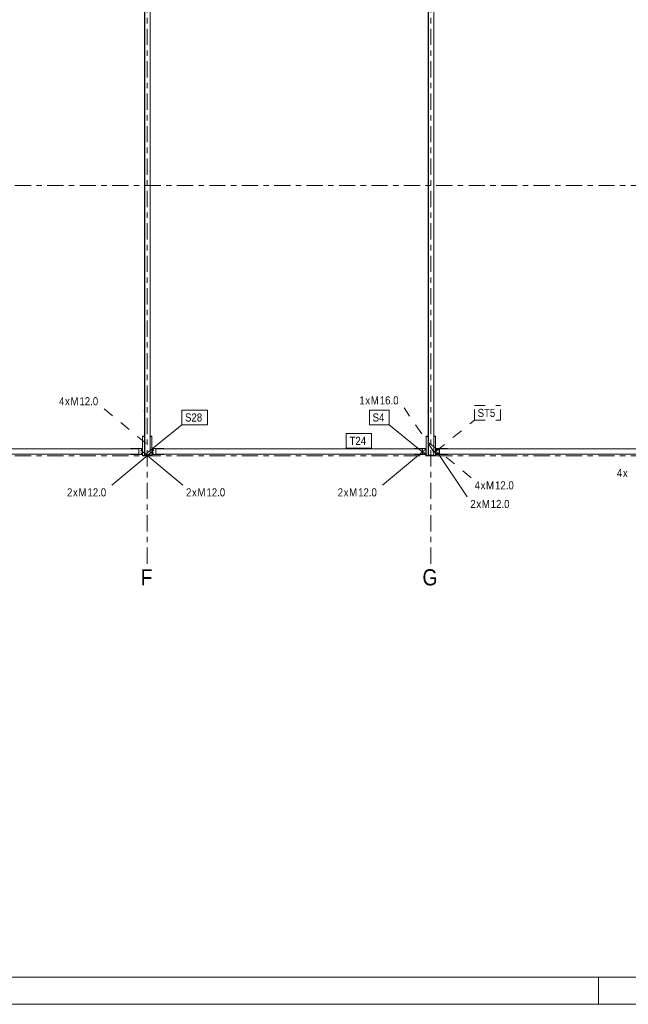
# Model space of a CAD drawing. Header units: millimetres. Extents: x -54 to 556, y -102 to 998.
# Tile 10 of 34: x 239 to 352, y -102 to 81. Entities that reach past the tile are written whole.
import ezdxf

# ---------------------------------------------------------------- set-up
doc = ezdxf.new("R2010")
doc.units = ezdxf.units.MM
for name, pattern in [('XKITLINE00', [0]), ('XKITLINE02', [4, 2, -2]), ('XKITLINE03', [6, 3, -1, 1, -1])]:
    doc.linetypes.add(name, pattern=pattern)
for name, color, linetype, lineweight in [('Arkusz rysunku', 3, 'Continuous', 0), ('Element', 2, 'Continuous', 0), ('Spoina', 1, 'Continuous', 0), ('Znak elementu', 2, 'Continuous', 0), ('Znak śruby', 4, 'Continuous', 0), ('Śruba', 3, 'Continuous', 0)]:
    doc.layers.add(name, color=color, linetype=linetype, lineweight=lineweight)
doc.styles.add('ARIAL', font='ARIAL.TTF')

msp = doc.modelspace()

# ---------------------------------------------------------------- hatches: boundary and pattern name
at = {"layer": 'Śruba'}
for points in [[(261.24, 1.01), (261.24, 1.01), (261.24, 1.02), (261.24, 1.03), (261.25, 1.03), (261.25, 1.04), (261.25, 1.04), (261.26, 1.05), (261.26, 1.05), (261.27, 1.06), (261.27, 1.06), (261.28, 1.06), (261.29, 1.07), (261.29, 1.07), (261.3, 1.07), (261.31, 1.07), (261.31, 1.07), (261.32, 1.07), (261.33, 1.07), (261.33, 1.06), (261.34, 1.06), (261.35, 1.06), (261.35, 1.05), (261.36, 1.05), (261.36, 1.04), (261.36, 1.04), (261.37, 1.03), (261.37, 1.03), (261.37, 1.02), (261.38, 1.01), (261.38, 1.01), (261.38, 1), (261.38, 0.99), (261.38, 0.99), (261.37, 0.98), (261.37, 0.97), (261.37, 0.97), (261.36, 0.96), (261.36, 0.96), (261.36, 0.95), (261.35, 0.95), (261.35, 0.94), (261.34, 0.94), (261.33, 0.94), (261.33, 0.93), (261.32, 0.93), (261.31, 0.93), (261.31, 0.93), (261.3, 0.93), (261.29, 0.93), (261.29, 0.93), (261.28, 0.94), (261.27, 0.94), (261.27, 0.94), (261.26, 0.95), (261.26, 0.95), (261.25, 0.96), (261.25, 0.96), (261.25, 0.97), (261.24, 0.97), (261.24, 0.98), (261.24, 0.99), (261.24, 0.99), (261.24, 1)], [(261.24, 0.61), (261.24, 0.61), (261.24, 0.62), (261.24, 0.63), (261.25, 0.63), (261.25, 0.64), (261.25, 0.64), (261.26, 0.65), (261.26, 0.65), (261.27, 0.66), (261.27, 0.66), (261.28, 0.66), (261.29, 0.67), (261.29, 0.67), (261.3, 0.67), (261.31, 0.67), (261.31, 0.67), (261.32, 0.67), (261.33, 0.67), (261.33, 0.66), (261.34, 0.66), (261.35, 0.66), (261.35, 0.65), (261.36, 0.65), (261.36, 0.64), (261.36, 0.64), (261.37, 0.63), (261.37, 0.63), (261.37, 0.62), (261.38, 0.61), (261.38, 0.61), (261.38, 0.6), (261.38, 0.59), (261.38, 0.59), (261.37, 0.58), (261.37, 0.57), (261.37, 0.57), (261.36, 0.56), (261.36, 0.56), (261.36, 0.55), (261.35, 0.55), (261.35, 0.54), (261.34, 0.54), (261.33, 0.54), (261.33, 0.53), (261.32, 0.53), (261.31, 0.53), (261.31, 0.53), (261.3, 0.53), (261.29, 0.53), (261.29, 0.53), (261.28, 0.54), (261.27, 0.54), (261.27, 0.54), (261.26, 0.55), (261.26, 0.55), (261.25, 0.56), (261.25, 0.56), (261.25, 0.57), (261.24, 0.57), (261.24, 0.58), (261.24, 0.59), (261.24, 0.59), (261.24, 0.6)], [(263.64, 1.01), (263.64, 1.01), (263.64, 1.02), (263.64, 1.03), (263.64, 1.03), (263.65, 1.04), (263.65, 1.04), (263.66, 1.05), (263.66, 1.05), (263.67, 1.06), (263.67, 1.06), (263.68, 1.06), (263.69, 1.07), (263.69, 1.07), (263.7, 1.07), (263.71, 1.07), (263.71, 1.07), (263.72, 1.07), (263.73, 1.07), (263.73, 1.06), (263.74, 1.06), (263.74, 1.06), (263.75, 1.05), (263.76, 1.05), (263.76, 1.04), (263.76, 1.04), (263.77, 1.03), (263.77, 1.03), (263.77, 1.02), (263.77, 1.01), (263.78, 1.01), (263.78, 1), (263.78, 0.99), (263.77, 0.99), (263.77, 0.98), (263.77, 0.97), (263.77, 0.97), (263.76, 0.96), (263.76, 0.96), (263.76, 0.95), (263.75, 0.95), (263.74, 0.94), (263.74, 0.94), (263.73, 0.94), (263.73, 0.93), (263.72, 0.93), (263.71, 0.93), (263.71, 0.93), (263.7, 0.93), (263.69, 0.93), (263.69, 0.93), (263.68, 0.94), (263.67, 0.94), (263.67, 0.94), (263.66, 0.95), (263.66, 0.95), (263.65, 0.96), (263.65, 0.96), (263.64, 0.97), (263.64, 0.97), (263.64, 0.98), (263.64, 0.99), (263.64, 0.99), (263.64, 1)], [(263.64, 0.61), (263.64, 0.61), (263.64, 0.62), (263.64, 0.63), (263.64, 0.63), (263.65, 0.64), (263.65, 0.64), (263.66, 0.65), (263.66, 0.65), (263.67, 0.66), (263.67, 0.66), (263.68, 0.66), (263.69, 0.67), (263.69, 0.67), (263.7, 0.67), (263.71, 0.67), (263.71, 0.67), (263.72, 0.67), (263.73, 0.67), (263.73, 0.66), (263.74, 0.66), (263.74, 0.66), (263.75, 0.65), (263.76, 0.65), (263.76, 0.64), (263.76, 0.64), (263.77, 0.63), (263.77, 0.63), (263.77, 0.62), (263.77, 0.61), (263.78, 0.61), (263.78, 0.6), (263.78, 0.59), (263.77, 0.59), (263.77, 0.58), (263.77, 0.57), (263.77, 0.57), (263.76, 0.56), (263.76, 0.56), (263.76, 0.55), (263.75, 0.55), (263.74, 0.54), (263.74, 0.54), (263.73, 0.54), (263.73, 0.53), (263.72, 0.53), (263.71, 0.53), (263.71, 0.53), (263.7, 0.53), (263.69, 0.53), (263.69, 0.53), (263.68, 0.54), (263.67, 0.54), (263.67, 0.54), (263.66, 0.55), (263.66, 0.55), (263.65, 0.56), (263.65, 0.56), (263.64, 0.57), (263.64, 0.57), (263.64, 0.58), (263.64, 0.59), (263.64, 0.59), (263.64, 0.6)], [(313.74, 1.01), (313.74, 1.01), (313.74, 1.02), (313.74, 1.03), (313.75, 1.03), (313.75, 1.04), (313.75, 1.04), (313.76, 1.05), (313.76, 1.05), (313.77, 1.06), (313.77, 1.06), (313.78, 1.06), (313.79, 1.07), (313.79, 1.07), (313.8, 1.07), (313.81, 1.07), (313.81, 1.07), (313.82, 1.07), (313.83, 1.07), (313.83, 1.06), (313.84, 1.06), (313.85, 1.06), (313.85, 1.05), (313.86, 1.05), (313.86, 1.04), (313.86, 1.04), (313.87, 1.03), (313.87, 1.03), (313.87, 1.02), (313.88, 1.01), (313.88, 1.01), (313.88, 1), (313.88, 0.99), (313.88, 0.99), (313.87, 0.98), (313.87, 0.97), (313.87, 0.97), (313.86, 0.96), (313.86, 0.96), (313.86, 0.95), (313.85, 0.95), (313.85, 0.94), (313.84, 0.94), (313.83, 0.94), (313.83, 0.93), (313.82, 0.93), (313.81, 0.93), (313.81, 0.93), (313.8, 0.93), (313.79, 0.93), (313.79, 0.93), (313.78, 0.94), (313.77, 0.94), (313.77, 0.94), (313.76, 0.95), (313.76, 0.95), (313.75, 0.96), (313.75, 0.96), (313.75, 0.97), (313.74, 0.97), (313.74, 0.98), (313.74, 0.99), (313.74, 0.99), (313.74, 1)], [(313.74, 0.61), (313.74, 0.61), (313.74, 0.62), (313.74, 0.63), (313.75, 0.63), (313.75, 0.64), (313.75, 0.64), (313.76, 0.65), (313.76, 0.65), (313.77, 0.66), (313.77, 0.66), (313.78, 0.66), (313.79, 0.67), (313.79, 0.67), (313.8, 0.67), (313.81, 0.67), (313.81, 0.67), (313.82, 0.67), (313.83, 0.67), (313.83, 0.66), (313.84, 0.66), (313.85, 0.66), (313.85, 0.65), (313.86, 0.65), (313.86, 0.64), (313.86, 0.64), (313.87, 0.63), (313.87, 0.63), (313.87, 0.62), (313.88, 0.61), (313.88, 0.61), (313.88, 0.6), (313.88, 0.59), (313.88, 0.59), (313.87, 0.58), (313.87, 0.57), (313.87, 0.57), (313.86, 0.56), (313.86, 0.56), (313.86, 0.55), (313.85, 0.55), (313.85, 0.54), (313.84, 0.54), (313.83, 0.54), (313.83, 0.53), (313.82, 0.53), (313.81, 0.53), (313.81, 0.53), (313.8, 0.53), (313.79, 0.53), (313.79, 0.53), (313.78, 0.54), (313.77, 0.54), (313.77, 0.54), (313.76, 0.55), (313.76, 0.55), (313.75, 0.56), (313.75, 0.56), (313.75, 0.57), (313.74, 0.57), (313.74, 0.58), (313.74, 0.59), (313.74, 0.59), (313.74, 0.6)], [(316.14, 1.01), (316.14, 1.01), (316.14, 1.02), (316.14, 1.03), (316.14, 1.03), (316.15, 1.04), (316.15, 1.04), (316.16, 1.05), (316.16, 1.05), (316.17, 1.06), (316.17, 1.06), (316.18, 1.06), (316.19, 1.07), (316.19, 1.07), (316.2, 1.07), (316.21, 1.07), (316.21, 1.07), (316.22, 1.07), (316.23, 1.07), (316.23, 1.06), (316.24, 1.06), (316.24, 1.06), (316.25, 1.05), (316.26, 1.05), (316.26, 1.04), (316.26, 1.04), (316.27, 1.03), (316.27, 1.03), (316.27, 1.02), (316.27, 1.01), (316.28, 1.01), (316.28, 1), (316.28, 0.99), (316.27, 0.99), (316.27, 0.98), (316.27, 0.97), (316.27, 0.97), (316.26, 0.96), (316.26, 0.96), (316.26, 0.95), (316.25, 0.95), (316.24, 0.94), (316.24, 0.94), (316.23, 0.94), (316.23, 0.93), (316.22, 0.93), (316.21, 0.93), (316.21, 0.93), (316.2, 0.93), (316.19, 0.93), (316.19, 0.93), (316.18, 0.94), (316.17, 0.94), (316.17, 0.94), (316.16, 0.95), (316.16, 0.95), (316.15, 0.96), (316.15, 0.96), (316.14, 0.97), (316.14, 0.97), (316.14, 0.98), (316.14, 0.99), (316.14, 0.99), (316.14, 1)], [(316.14, 0.61), (316.14, 0.61), (316.14, 0.62), (316.14, 0.63), (316.14, 0.63), (316.15, 0.64), (316.15, 0.64), (316.16, 0.65), (316.16, 0.65), (316.17, 0.66), (316.17, 0.66), (316.18, 0.66), (316.19, 0.67), (316.19, 0.67), (316.2, 0.67), (316.21, 0.67), (316.21, 0.67), (316.22, 0.67), (316.23, 0.67), (316.23, 0.66), (316.24, 0.66), (316.24, 0.66), (316.25, 0.65), (316.26, 0.65), (316.26, 0.64), (316.26, 0.64), (316.27, 0.63), (316.27, 0.63), (316.27, 0.62), (316.27, 0.61), (316.28, 0.61), (316.28, 0.6), (316.28, 0.59), (316.27, 0.59), (316.27, 0.58), (316.27, 0.57), (316.27, 0.57), (316.26, 0.56), (316.26, 0.56), (316.26, 0.55), (316.25, 0.55), (316.24, 0.54), (316.24, 0.54), (316.23, 0.54), (316.23, 0.53), (316.22, 0.53), (316.21, 0.53), (316.21, 0.53), (316.2, 0.53), (316.19, 0.53), (316.19, 0.53), (316.18, 0.54), (316.17, 0.54), (316.17, 0.54), (316.16, 0.55), (316.16, 0.55), (316.15, 0.56), (316.15, 0.56), (316.14, 0.57), (316.14, 0.57), (316.14, 0.58), (316.14, 0.59), (316.14, 0.59), (316.14, 0.6)]]:
    msp.add_hatch(color=256, dxfattribs=at).paths.add_polyline_path(points, flags=17)

# ---------------------------------------------------------------- linework, layer by layer
at = {"layer": 'Arkusz rysunku', "linetype": 'XKITLINE00', "lineweight": 0}
for p, q in [((-48.95, -96.5), (551.05, -96.5)), ((346.05, -101.5), (346.05, -96.5)), ((-53.95, -101.5), (556.05, -101.5))]:
    msp.add_line(p, q, dxfattribs=at)
at = {"layer": 'Element', "linetype": 'XKITLINE00', "lineweight": 0}
for p, q in [((262, 0.08), (262, 109.82)), ((262, 0.08), (262, 109.82)), ((262.03, 0.08), (262.03, 109.82)), ((262.03, 0.08), (262.03, 109.82)), ((263.03, 0.08), (263.03, 109.82)), ((314.5, 0.08), (314.5, 109.82)), ((314.5, 0.08), (314.5, 109.82)), ((314.53, 0.08), (314.53, 109.82)), ((314.53, 0.08), (314.53, 109.82)), ((315.53, 0.08), (315.53, 109.82)), ((262, 9.82), (262, 3.8)), ((262, 9.82), (262, 9.82)), ((314.5, 3.8), (314.5, 9.82)), ((314.5, 9.82), (314.5, 9.82)), ((261.95, 8.3), (261.95, 8.24)), ((261.95, 8.3), (262, 8.3)), ((261.95, 8.24), (262, 8.24)), ((263.03, 8.3), (263.05, 8.3)), ((263.03, 8.24), (263.05, 8.24)), ((263.05, 8.3), (263.05, 8.24)), ((314.45, 8.3), (314.45, 8.24)), ((314.45, 8.3), (314.5, 8.3)), ((314.45, 8.24), (314.5, 8.24)), ((315.53, 8.3), (315.55, 8.3)), ((315.53, 8.24), (315.55, 8.24)), ((315.55, 8.3), (315.55, 8.24)), ((262, 5.01), (262, 5.01)), ((262, 3.8), (262, 3.8)), ((314.5, 5.01), (314.5, 5.01)), ((314.5, 3.8), (314.5, 3.8)), ((261.65, 3.47), (261.65, 3.6)), ((261.65, 3.6), (262, 3.6)), ((262, 3.55), (261.65, 3.55)), ((261.65, 1.35), (261.65, 3.55)), ((261.65, 0.05), (261.65, 3.55)), ((261.65, 3.47), (261.65, 3.47)), ((263.03, 3.6), (263.35, 3.6)), ((263.03, 3.55), (263.35, 3.55)), ((263.35, 3.6), (263.35, 3.55)), ((263.35, 3.55), (263.35, 0.05)), ((314.15, 3.47), (314.15, 3.6)), ((314.15, 3.6), (314.5, 3.6)), ((314.5, 3.55), (314.15, 3.55)), ((314.15, 1.35), (314.15, 3.55)), ((314.15, 0.05), (314.15, 3.55)), ((314.15, 3.47), (314.15, 3.47)), ((315.53, 3.6), (315.85, 3.6)), ((315.53, 3.55), (315.85, 3.55)), ((315.85, 3.6), (315.85, 3.55)), ((315.85, 3.55), (315.85, 0.05)), ((260.93, 1.3), (211.61, 1.3)), ((211.61, 0.3), (260.93, 0.3)), ((259.41, 1.3), (259.41, 1.35)), ((259.41, 1.35), (259.42, 1.35)), ((259.41, 0.25), (259.41, 0.3)), ((259.41, 0.25), (259.42, 0.25)), ((259.42, 1.3), (259.42, 1.35)), ((259.42, 1.35), (261.31, 1.35)), ((259.42, 0.25), (259.42, 0.3)), ((261.31, 0.25), (259.42, 0.25)), ((260.93, 0.3), (260.93, 1.3)), ((260.97, 1.3), (260.93, 1.3)), ((260.93, 1.3), (260.93, 0.3)), ((260.97, 0.3), (260.93, 0.3)), ((260.97, 1.3), (260.97, 0.3)), ((261.31, 1.35), (261.65, 1.35)), ((261.31, 1.35), (261.56, 1.1)), ((261.56, 0.5), (261.31, 0.25)), ((261.31, 0.25), (261.65, 0.25)), ((261.56, 1.1), (261.56, 0.5)), ((261.65, 1.35), (261.65, 0.25)), ((261.65, 0.05), (261.65, 0.25)), ((261.65, 0), (261.65, 0.13)), ((261.65, 0.13), (261.65, 0.13)), ((262, 0.05), (261.65, 0.05)), ((261.65, 0), (262, 0)), ((262, 0.08), (262, 0.08)), ((262, 0.08), (262, 0)), ((262, 0.08), (262.03, 0.08)), ((262.03, 0.08), (262.03, 0.08)), ((262.03, 0.08), (263.03, 0.08)), ((262.03, 0.08), (262.03, 0)), ((263.03, 0), (263.03, 0.08)), ((263.35, 0.05), (263.03, 0.05)), ((263.03, 0), (263.35, 0)), ((263.35, 1.35), (263.7, 1.35)), ((263.35, 0.25), (263.35, 1.35)), ((263.7, 0.25), (263.35, 0.25)), ((263.35, 0), (263.35, 0.05)), ((263.7, 1.35), (263.45, 1.1)), ((263.45, 1.1), (263.45, 0.5)), ((263.45, 1.1), (263.46, 1.1)), ((263.45, 0.5), (263.7, 0.25)), ((263.45, 0.5), (263.46, 0.5)), ((263.46, 1.1), (263.71, 1.35)), ((263.46, 0.5), (263.46, 1.1)), ((263.71, 0.25), (263.46, 0.5)), ((263.7, 1.35), (263.71, 1.35)), ((263.7, 0.25), (263.71, 0.25)), ((263.71, 1.35), (265.59, 1.35)), ((265.59, 0.25), (263.71, 0.25)), ((264.11, 1.3), (264.06, 1.3)), ((264.06, 1.3), (264.06, 0.3)), ((264.06, 0.3), (264.11, 0.3)), ((264.07, 0.3), (264.07, 1.3)), ((264.11, 0.3), (264.11, 1.3)), ((264.11, 1.3), (313.43, 1.3)), ((264.11, 0.3), (264.11, 1.3)), ((313.43, 0.3), (264.11, 0.3)), ((265.59, 1.3), (265.59, 1.35)), ((265.59, 0.25), (265.59, 0.3)), ((311.91, 1.3), (311.91, 1.35)), ((311.91, 1.35), (311.92, 1.35)), ((311.91, 0.25), (311.91, 0.3)), ((311.91, 0.25), (311.92, 0.25)), ((311.92, 1.3), (311.92, 1.35)), ((311.92, 1.35), (313.81, 1.35)), ((311.92, 0.25), (311.92, 0.3)), ((313.81, 0.25), (311.92, 0.25)), ((313.43, 1.3), (313.43, 0.3)), ((313.47, 1.3), (313.43, 1.3)), ((313.43, 1.3), (313.43, 0.3)), ((313.47, 0.3), (313.43, 0.3)), ((313.47, 1.3), (313.47, 0.3)), ((313.81, 1.35), (314.15, 1.35)), ((313.81, 1.35), (314.06, 1.1)), ((314.06, 0.5), (313.81, 0.25)), ((313.81, 0.25), (314.15, 0.25)), ((314.06, 1.1), (314.06, 0.5)), ((314.15, 1.35), (314.15, 0.25)), ((314.15, 0.05), (314.15, 0.25)), ((314.15, 0), (314.15, 0.13)), ((314.15, 0.13), (314.15, 0.13)), ((314.5, 0.05), (314.15, 0.05)), ((314.15, 0), (314.5, 0)), ((314.5, 0.08), (314.5, 0.08)), ((314.5, 0.08), (314.5, 0)), ((314.5, 0.08), (314.53, 0.08)), ((314.53, 0.08), (314.53, 0.08)), ((314.53, 0.08), (315.53, 0.08)), ((314.53, 0.08), (314.53, 0)), ((315.53, 0), (315.53, 0.08)), ((315.85, 0.05), (315.53, 0.05)), ((315.53, 0), (315.85, 0)), ((315.85, 1.35), (316.2, 1.35)), ((315.85, 0.25), (315.85, 1.35)), ((316.2, 0.25), (315.85, 0.25)), ((315.85, 0), (315.85, 0.05)), ((316.2, 1.35), (315.95, 1.1)), ((315.95, 1.1), (315.95, 0.5)), ((315.95, 1.1), (315.96, 1.1)), ((315.95, 0.5), (316.2, 0.25)), ((315.95, 0.5), (315.96, 0.5)), ((315.96, 1.1), (316.21, 1.35)), ((315.96, 0.5), (315.96, 1.1)), ((316.21, 0.25), (315.96, 0.5)), ((316.2, 1.35), (316.21, 1.35)), ((316.2, 0.25), (316.21, 0.25)), ((316.21, 1.35), (318.09, 1.35)), ((318.09, 0.25), (316.21, 0.25)), ((316.61, 1.3), (316.56, 1.3)), ((316.56, 1.3), (316.56, 0.3)), ((316.56, 0.3), (316.61, 0.3)), ((316.57, 0.3), (316.57, 1.3)), ((316.61, 0.3), (316.61, 1.3)), ((316.61, 1.3), (365.93, 1.3)), ((316.61, 0.3), (316.61, 1.3)), ((365.93, 0.3), (316.61, 0.3)), ((318.09, 1.3), (318.09, 1.35)), ((318.09, 0.25), (318.09, 0.3)), ((262, 0), (263.03, 0)), ((314.5, 0), (315.53, 0))]:
    msp.add_line(p, q, dxfattribs=at)
at = {"layer": 'Spoina', "linetype": 'XKITLINE03', "lineweight": 0}
for p, q in [((262.5, -20), (262.5, 960)), ((315, -20), (315, 945.02)), ((-20, 50), (440, 50)), ((-20, 0), (440, 0))]:
    msp.add_line(p, q, dxfattribs=at)
at = {"layer": 'Znak elementu', "linetype": 'XKITLINE02', "lineweight": 0}
for p, q in [((323.05, 9.27), (327.91, 9.27)), ((323.05, 6.57), (323.05, 9.27)), ((327.91, 6.57), (327.91, 9.27)), ((315.98, 0.84), (323.05, 6.57)), ((323.05, 6.57), (327.91, 6.57))]:
    msp.add_line(p, q, dxfattribs=at)
at = {"layer": 'Znak elementu', "linetype": 'XKITLINE00', "lineweight": 0}
for p, q in [((268.9, 8.43), (273.66, 8.43)), ((268.9, 5.73), (268.9, 8.43)), ((273.66, 5.73), (273.66, 8.43)), ((303.61, 8.43), (307.26, 8.43)), ((303.61, 5.73), (303.61, 8.43)), ((307.26, 5.73), (307.26, 8.43)), ((261.83, 0), (268.9, 5.73)), ((268.9, 5.73), (273.66, 5.73)), ((303.61, 5.73), (307.26, 5.73)), ((314.33, 0), (307.26, 5.73)), ((299.35, 4.1), (304, 4.1)), ((299.35, 1.4), (299.35, 4.1)), ((304, 1.4), (304, 4.1)), ((299.35, 1.4), (304, 1.4))]:
    msp.add_line(p, q, dxfattribs=at)
at = {"layer": 'Znak śruby', "linetype": 'XKITLINE02', "lineweight": 0}
for p, q in [((262.22, 2.3), (254.44, 8.73)), ((315.53, 0.71), (310.03, 8.89)), ((314.72, 2.3), (322.5, -4.13))]:
    msp.add_line(p, q, dxfattribs=at)
at = {"layer": 'Znak śruby', "linetype": 'XKITLINE00', "lineweight": 0}
for p, q in [((263.7, 1), (255.92, -5.43)), ((261.3, 1), (269.08, -5.43)), ((313.8, 1), (306.03, -5.43)), ((316.2, 0.6), (321.7, -7.58))]:
    msp.add_line(p, q, dxfattribs=at)
at = {"layer": 'Śruba', "linetype": 'XKITLINE02', "lineweight": 0}
for p, q in [((262.23, 2.3), (262.22, 2.3)), ((262.79, 2.3), (262.78, 2.3)), ((314.73, 2.3), (314.72, 2.3)), ((315.29, 2.3), (315.28, 2.3)), ((262.23, 1.3), (262.22, 1.3)), ((262.79, 1.3), (262.78, 1.3)), ((314.73, 1.3), (314.72, 1.3)), ((315.29, 1.3), (315.28, 1.3)), ((315.41, 0.83), (315.41, 0.71)), ((315.41, 0.71), (315.41, 0.59)), ((315.53, 0.93), (315.53, 0.48)), ((315.66, 0.83), (315.66, 0.71)), ((315.66, 0.71), (315.66, 0.59))]:
    msp.add_line(p, q, dxfattribs=at)
at = {"layer": 'Śruba', "linetype": 'XKITLINE00', "lineweight": 0}
for p, q in [((261.31, 1), (261.3, 1)), ((261.31, 0.6), (261.3, 0.6)), ((263.71, 1), (263.7, 1)), ((263.71, 0.6), (263.7, 0.6)), ((313.81, 1), (313.8, 1)), ((313.81, 0.6), (313.8, 0.6)), ((316.21, 1), (316.2, 1)), ((316.21, 0.6), (316.2, 0.6))]:
    msp.add_line(p, q, dxfattribs=at)

# ---------------------------------------------------------------- texts
at = {"layer": 'Spoina', "style": 'ARIAL', "width": 0.85}
for s, p in [('F', (261.28, -24)), ('G', (313.44, -24))]:
    msp.add_text(s, height=3, dxfattribs=at).set_placement(p)
at = {"layer": 'Znak elementu', "style": 'ARIAL', "width": 0.85}
for s, p in [('S28', (269.5, 6.33)), ('S4', (304.21, 6.33)), ('ST5', (323.65, 7.17)), ('T24', (299.95, 2))]:
    msp.add_text(s, height=1.5, dxfattribs=at).set_placement(p)
at = {"layer": 'Znak śruby', "style": 'ARIAL', "width": 0.85}
for s, p in [('1', (301.76, 9.49)), ('M', (303.87, 9.49)), ('16.0', (305.54, 9.49)), ('4', (246.17, 9.33)), ('x', (247.28, 9.33)), ('M', (248.29, 9.33)), ('12.0', (249.95, 9.33)), ('x', (302.87, 9.49)), ('4', (349.42, -3.95)), ('x', (350.54, -3.95)), ('4', (323.1, -6.23)), ('x', (324.21, -6.23)), ('M', (325.21, -6.23)), ('12.0', (326.88, -6.23)), ('2', (247.65, -7.53)), ('x', (248.76, -7.53)), ('M', (249.76, -7.53)), ('12.0', (251.43, -7.53)), ('2', (269.68, -7.53)), ('x', (270.79, -7.53)), ('M', (271.79, -7.53)), ('12.0', (273.46, -7.53)), ('2', (297.75, -7.53)), ('x', (298.87, -7.53)), ('M', (299.87, -7.53)), ('12.0', (301.53, -7.53)), ('2', (322.3, -9.68)), ('x', (323.42, -9.68)), ('M', (324.42, -9.68)), ('12.0', (326.08, -9.68))]:
    msp.add_text(s, height=1.5, dxfattribs=at).set_placement(p)

doc.saveas('drawing.dxf')
